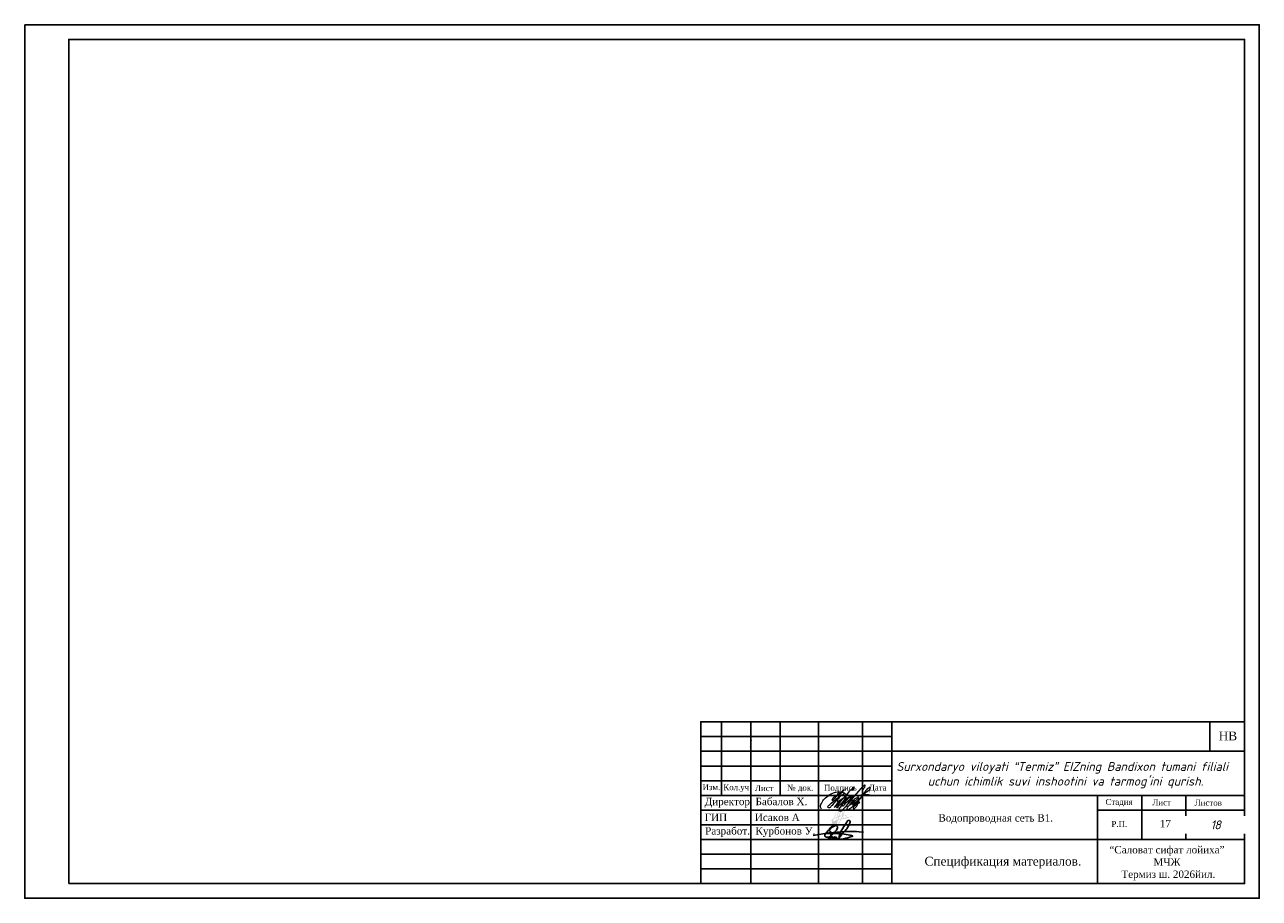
# Model space of a CAD drawing. Extents: x 0 to 361260, y 0 to 4201817.
# Tile 2 of 256: x 360150 to 360570, y 4193184 to 4193481. Entities that reach past the tile are written whole.
import ezdxf

# ---------------------------------------------------------------- set-up
doc = ezdxf.new("R2010")
doc.units = 0
doc.header["$LTSCALE"] = 0.5
doc.header["$MEASUREMENT"] = 0
doc.linetypes.add('CONTI', pattern=[0])
doc.linetypes.add('DASHED', pattern=[0.75, 0.5, -0.25])
for name, color, linetype in [('(0)', 7, 'Continuous'), ('(002) Рамка', 7, 'Continuous'), ('(007) Здания', 7, 'Continuous'), ('RAMKA', 250, 'CONTI'), ('SIT_L0', 250, 'CONTI'), ('Канализация 2', 7, 'Continuous'), ('Рамка', 7, 'Continuous')]:
    doc.layers.add(name, color=color, linetype=linetype)
doc.layers.add('Рабочий', color=7, linetype='DASHED', lineweight=9)
doc.styles.add('Arial', font='arial.ttf')
doc.styles.add('NSI4', font='times.ttf', dxfattribs={"height": 300})
doc.styles.add('style3', font='times.ttf', dxfattribs={"height": 2.5})
doc.styles.add('TIMES', font='times.ttf')
doc.styles.add('ГОСТ 3.5', font='isocpeur.ttf', dxfattribs={"oblique": 15, "height": 3})

msp = doc.modelspace()

# ---------------------------------------------------------------- hatches: boundary and pattern name
h = msp.add_hatch(color=256)
h.dxf.hatch_style = 1
h.paths.add_polyline_path([(360423.889, 4193208.352, 0.1262508), (360423.988, 4193207.83, 0.4193589), (360424.292, 4193207.765, 0.0278241), (360424.791, 4193208.274, 0.3725668), (360425.073, 4193208.213, 0.0744506), (360425.521, 4193208.733, 0.1762649), (360425.665, 4193208.586, 0.2381483), (360425.958, 4193208.68, 0.070359), (360427.028, 4193210.156), (360427.315, 4193210.771), (360427.964, 4193210.958), (360428.351, 4193211.05, 0.1285859), (360428.729, 4193211.011, 0.1100403), (360429.154, 4193211.154, 0.0952032), (360429.276, 4193211.27), (360429.78, 4193211.39), (360431.844, 4193212.056), (360429.731, 4193211.579), (360429.348, 4193211.488, 0.1570642), (360429.197, 4193211.894, 0.1098425), (360428.911, 4193212.201, 0.0941377), (360428.396, 4193212.371, 0.0581307), (360427.997, 4193212.353), (360428.387, 4193213.297), (360428.886, 4193214.835), (360429.108, 4193215.594, 0.0929271), (360429.145, 4193215.985, 0.7179445), (360428.854, 4193216.048, 0.0455168), (360427.838, 4193213.852, 0.0568013), (360427.553, 4193212.906, 0.0889927), (360427.563, 4193212.217), (360426.682, 4193211.906), (360427.204, 4193213.368, 0.1256115), (360427.515, 4193214.599, 0.028403), (360427.491, 4193214.829, 0.5525631), (360427.18, 4193214.918, 0.053921), (360426.958, 4193214.605, 0.0604641), (360426.233, 4193213.05), (360425.741, 4193211.567), (360424.907, 4193211.169), (360425.043, 4193211.514, 0.00753), (360425.269, 4193211.867), (360426.136, 4193213.251, 0.0638362), (360426.614, 4193214.421, 0.0703583), (360426.699, 4193215.2, 0.6062263), (360426.396, 4193215.335, 0.0763548), (360425.69, 4193213.959, 0.0488872), (360424.895, 4193211.644, -0.0171647), (360424.349, 4193210.875), (360424.187, 4193210.775), (360423.9, 4193210.574, 0.4383307), (360423.904, 4193210.257, 0.0958676), (360424.148, 4193210.16, 0.011487), (360424.296, 4193210.147, 0.018535), (360423.962, 4193209.12, 0.0144567)])
h.paths.add_polyline_path([(360426.012, 4193210.369), (360426.064, 4193210.523), (360426.08, 4193210.527, -0.0069687)], flags=16)
h.paths.add_polyline_path([(360423.963, 4193210.498), (360424.242, 4193210.693), (360424.412, 4193210.798, -0.011429), (360424.017, 4193210.304, -0.5668289)], flags=16)
h.paths.add_polyline_path([(360424.437, 4193210.239), (360424.726, 4193210.973), (360425.819, 4193211.495), (360425.72, 4193211.198), (360425.374, 4193210.358), (360425.344, 4193210.35, -0.0729591)], flags=16)
h.paths.add_polyline_path([(360424.417, 4193210.801, 0.0166532), (360424.952, 4193211.551), (360424.724, 4193210.972), (360424.599, 4193210.913)], flags=16)
h.paths.add_polyline_path([(360424.177, 4193210.353, 0.0158357), (360424.37, 4193210.338), (360424.376, 4193210.353, -0.1010979)], flags=16)
h.paths.add_polyline_path([(360424.579, 4193210.336), (360424.802, 4193210.903), (360425.655, 4193211.31), (360425.629, 4193211.231), (360425.304, 4193210.44, -0.0601848)], flags=0)
h.paths.add_polyline_path([(360424.951, 4193208.463, 0.0437798), (360425.579, 4193209.391), (360425.441, 4193208.985, -0.08725), (360424.992, 4193208.402, -1.2616524), (360424.947, 4193208.42, -0.0002215)], flags=16)
h.paths.add_polyline_path([(360425.538, 4193210.497), (360425.813, 4193211.163), (360425.899, 4193211.422), (360426.317, 4193211.57), (360425.991, 4193210.607)], flags=16)
h.paths.add_polyline_path([(360424.96, 4193211.568), (360425.006, 4193211.684, -0.0477082), (360425.782, 4193213.923, -0.0722291), (360426.425, 4193215.206, -0.9106759), (360426.601, 4193215.187, -0.0807738), (360426.485, 4193214.329, -0.0574093), (360426.051, 4193213.302), (360425.185, 4193211.92, -0.0075523)], flags=16)
h.paths.add_polyline_path([(360426.136, 4193210.441), (360426.343, 4193210.491), (360427.066, 4193210.699), (360426.853, 4193210.243, -0.0696064), (360425.827, 4193208.826, -0.199512), (360425.726, 4193208.778, -0.2918813), (360425.694, 4193208.887)], flags=16)
h.paths.add_polyline_path([(360425.241, 4193212.19, -0.0367022), (360425.872, 4193213.887, -0.072489), (360426.504, 4193215.151, 0.3316102), (360426.501, 4193215.268, -0.0888936), (360426.393, 4193214.356, -0.0573204), (360425.968, 4193213.351)], flags=0)
h.paths.add_polyline_path([(360426.597, 4193211.669), (360427.658, 4193212.044), (360427.394, 4193211.403), (360427.175, 4193210.934), (360426.238, 4193210.664)], flags=16)
h.paths.add_polyline_path([(360425.976, 4193211.657), (360426.419, 4193212.989, -0.0606541), (360427.126, 4193214.506, -0.0487256), (360427.302, 4193214.76, 0.2034911), (360427.324, 4193214.833, 0.3085655), (360427.316, 4193214.724, -0.1326643), (360427.06, 4193213.513), (360426.861, 4193212.987), (360426.951, 4193213.241), (360426.397, 4193211.805)], flags=16)
h.paths.add_polyline_path([(360427.424, 4193211.005), (360427.572, 4193211.325), (360427.733, 4193211.713, 0.0931386), (360428.116, 4193211.195), (360427.914, 4193211.147)], flags=16)
h.paths.add_polyline_path([(360428.376, 4193212.176, -0.0910522), (360428.808, 4193212.035, -0.1112488), (360429.036, 4193211.783, -0.1827008), (360429.153, 4193211.442), (360428.352, 4193211.251, -0.0378138), (360428.178, 4193211.408, 0.0684101), (360428.288, 4193211.303, -0.0969355), (360427.921, 4193211.773, -0.0483338), (360427.792, 4193212.102, -0.0973165)], flags=16)
h.paths.add_polyline_path([(360427.767, 4193212.982, -0.0503741), (360428.02, 4193213.781, -0.0428752), (360428.952, 4193215.824, -0.051462), (360428.92, 4193215.648), (360428.699, 4193214.892), (360428.203, 4193213.365), (360427.752, 4193212.271, -0.1024167)], flags=16)

# ---------------------------------------------------------------- linework, layer by layer
at = {"layer": '(0)', "ltscale": 2}
msp.add_lwpolyline([(360149.526, 4193480.986), (360569.526, 4193480.986), (360569.526, 4193183.986), (360149.526, 4193183.986)], close=True, dxfattribs=at)
at = {"layer": '(007) Здания'}
for p, q in [((360564.516, 4193243.985), (360379.517, 4193243.985)), ((360386.517, 4193243.954), (360386.517, 4193218.954)), ((360396.541, 4193243.985), (360396.541, 4193188.951)), ((360406.541, 4193243.954), (360406.541, 4193218.954)), ((360419.541, 4193243.985), (360419.541, 4193188.951)), ((360434.541, 4193243.985), (360434.541, 4193188.951)), ((360444.541, 4193243.985), (360444.541, 4193188.951)), ((360444.541, 4193238.954), (360379.517, 4193238.954)), ((360444.541, 4193233.954), (360379.517, 4193233.954)), ((360564.516, 4193233.954), (360444.541, 4193233.954)), ((360444.541, 4193228.954), (360379.517, 4193228.954)), ((360444.541, 4193223.954), (360379.517, 4193223.954)), ((360564.516, 4193218.954), (360379.517, 4193218.954)), ((360514.516, 4193218.954), (360514.516, 4193188.954)), ((360529.516, 4193218.954), (360529.516, 4193203.954)), ((360544.516, 4193218.954), (360544.516, 4193203.954)), ((360444.541, 4193213.954), (360379.517, 4193213.954)), ((360564.516, 4193213.954), (360514.516, 4193213.954)), ((360444.541, 4193208.954), (360379.517, 4193208.954)), ((360564.516, 4193203.954), (360379.517, 4193203.954)), ((360444.541, 4193198.954), (360379.517, 4193198.954)), ((360444.541, 4193193.954), (360379.517, 4193193.954))]:
    msp.add_line(p, q, dxfattribs=at)
msp.add_lwpolyline([(360564.516, 4193243.985), (360379.517, 4193243.985), (360379.517, 4193188.986), (360564.516, 4193188.986)], close=True, dxfattribs=at)
msp.add_lwpolyline([(360552.652, 4193243.985), (360552.652, 4193233.954)], dxfattribs=at)
at = {"color": 0, "ltscale": 100}
for points in [[(360422.014, 4193206.018), (360421.856, 4193205.78), (360421.725, 4193205.467), (360421.698, 4193205.194), (360421.817, 4193204.962), (360422.036, 4193204.795), (360422.245, 4193204.726), (360422.488, 4193204.714), (360422.7, 4193204.723), (360423.029, 4193204.786), (360423.341, 4193204.917), (360423.708, 4193205.149), (360424.155, 4193205.472), (360424.457, 4193205.756), (360425.21, 4193206.546), (360425.399, 4193206.763), (360425.643, 4193207.112), (360425.837, 4193207.431), (360425.98, 4193207.772), (360426.031, 4193207.968), (360426.021, 4193208.185), (360426.009, 4193208.309), (360425.985, 4193208.382), (360425.938, 4193208.445), (360425.84, 4193208.548), (360425.753, 4193208.61), (360425.631, 4193208.683), (360425.519, 4193208.709), (360425.296, 4193208.709), (360425.141, 4193208.651), (360424.763, 4193208.437), (360424.265, 4193208.117), (360423.723, 4193207.724), (360423.27, 4193207.347), (360422.784, 4193206.915), (360422.464, 4193206.609), (360422.014, 4193206.018), (360424.649, 4193206.045), (360425.211, 4193206.017), (360425.892, 4193205.997), (360426.39, 4193205.982), (360427.052, 4193205.959), (360427.761, 4193205.917), (360428.341, 4193205.82), (360428.943, 4193205.689), (360429.639, 4193205.571), (360430.295, 4193205.403), (360430.607, 4193205.343), (360430.793, 4193205.293), (360431.081, 4193205.205), (360431.157, 4193205.166), (360431.193, 4193205.149), (360431.213, 4193205.117), (360431.198, 4193205.093), (360431.118, 4193205.045), (360430.153, 4193204.753), (360429.498, 4193204.577), (360428.86, 4193204.389), (360428.116, 4193204.186), (360427.832, 4193204.129), (360427.642, 4193204.091), (360427.218, 4193204.084), (360426.978, 4193204.108), (360426.848, 4193204.167), (360426.716, 4193204.266), (360426.651, 4193204.354), (360426.577, 4193204.52), (360426.558, 4193204.753), (360426.561, 4193204.896), (360426.633, 4193205.158), (360426.746, 4193205.557), (360427.024, 4193206.264), (360427.325, 4193206.887), (360427.704, 4193207.55), (360428.196, 4193208.344), (360428.642, 4193208.981), (360429.011, 4193209.53), (360429.224, 4193209.913), (360429.439, 4193210.298), (360429.533, 4193210.417), (360429.683, 4193210.483), (360429.827, 4193210.496), (360429.976, 4193210.476), (360430.156, 4193210.385), (360430.249, 4193210.265), (360430.294, 4193210.105), (360430.287, 4193209.894), (360430.248, 4193209.663), (360430.133, 4193209.287), (360429.963, 4193208.905), (360429.771, 4193208.571), (360429.577, 4193208.235), (360429.396, 4193207.966), (360429.175, 4193207.637), (360428.933, 4193207.335), (360428.383, 4193206.66), (360427.901, 4193206.089), (360427.761, 4193205.917), (360427.394, 4193205.513), (360427.036, 4193205.087), (360426.399, 4193204.369), (360425.998, 4193203.916), (360425.949, 4193203.937), (360425.945, 4193204.102), (360425.885, 4193204.195), (360425.79, 4193204.238), (360425.645, 4193204.282), (360425.55, 4193204.355), (360425.589, 4193204.455), (360425.657, 4193204.571), (360425.799, 4193204.722), (360425.308, 4193204.511), (360425.216, 4193204.585), (360425.184, 4193204.621), (360425.433, 4193204.822), (360425.429, 4193204.853), (360425.41, 4193204.858), (360425.087, 4193204.548), (360424.987, 4193204.498), (360424.897, 4193204.468), (360424.833, 4193204.46), (360424.757, 4193204.465), (360424.694, 4193204.486), (360424.659, 4193204.522), (360424.653, 4193204.548), (360425.026, 4193204.851), (360425.025, 4193204.888), (360424.992, 4193204.9), (360424.587, 4193204.508), (360424.502, 4193204.455), (360424.368, 4193204.412), (360424.187, 4193204.397), (360424.077, 4193204.425), (360424.005, 4193204.485), (360423.986, 4193204.588), (360424.052, 4193204.719), (360424.15, 4193204.889), (360424.213, 4193204.942), (360424.254, 4193204.95), (360424.274, 4193204.938), (360424.272, 4193204.92), (360423.653, 4193204.657), (360423.439, 4193204.578), (360423.223, 4193204.518), (360423.07, 4193204.459), (360422.988, 4193204.427), (360422.952, 4193204.394), (360422.932, 4193204.344), (360422.933, 4193204.253), (360422.959, 4193204.193), (360423.012, 4193204.145), (360423.076, 4193204.107), (360423.147, 4193204.065), (360423.219, 4193204.066), (360423.3, 4193204.086), (360423.357, 4193204.128), (360423.418, 4193204.173), (360423.467, 4193204.245), (360423.517, 4193204.32), (360423.565, 4193204.414), (360423.596, 4193204.498), (360423.626, 4193204.578), (360423.644, 4193204.626), (360423.644, 4193204.654), (360423.666, 4193204.743), (360423.695, 4193204.907), (360423.747, 4193205.159), (360423.804, 4193205.443), (360423.917, 4193205.814), (360423.997, 4193206.038)], [(360425.141, 4193208.651), (360424.835, 4193208.597), (360424.569, 4193208.495), (360424.254, 4193208.357), (360424.009, 4193208.229), (360423.729, 4193208.082), (360423.539, 4193207.936), (360423.402, 4193207.81), (360423.329, 4193207.679), (360423.282, 4193207.564), (360423.265, 4193207.483), (360423.258, 4193207.336), (360423.259, 4193207.238), (360423.297, 4193207.105), (360423.367, 4193206.975), (360423.437, 4193206.858), (360423.526, 4193206.74), (360423.638, 4193206.624), (360423.828, 4193206.484)], [(360417.773, 4193205.38), (360423.129, 4193206.185), (360425.873, 4193206.504), (360427.662, 4193206.625), (360429.056, 4193206.693), (360430.578, 4193206.717), (360431.913, 4193206.719), (360432.499, 4193206.694), (360433.386, 4193206.624), (360434.843, 4193206.418)]]:
    msp.add_lwpolyline(points, dxfattribs=at)
at = {"color": 0, "linetype": 'Continuous', "lineweight": 0}
for points in [[(360420.602, 4193214.294), (360420.318, 4193214.782), (360420.545, 4193216.268), (360421.623, 4193217.834), (360423.245, 4193219.143), (360426.778, 4193220.217), (360428.016, 4193219.911), (360428.867, 4193219.275), (360428.844, 4193218.379), (360428.288, 4193217.414), (360426.926, 4193215.837), (360425.8, 4193214.758), (360426.202, 4193215.484), (360427.761, 4193217.73), (360428.734, 4193218.788), (360430.277, 4193220.476), (360431.205, 4193221.426), (360431.719, 4193221.9), (360430.903, 4193220.61)], [(360426.218, 4193219.82), (360424.457, 4193217.3), (360424.352, 4193217.222), (360424.867, 4193218.479), (360425.167, 4193218.591), (360427.958, 4193220.707), (360428.11, 4193220.832), (360426.701, 4193218.914), (360424.95, 4193216.483), (360423.905, 4193215.253), (360423.094, 4193214.724), (360422.725, 4193214.931), (360423.197, 4193215.689), (360425.637, 4193217.748), (360428.306, 4193219.629)], [(360426.866, 4193218.174), (360426.029, 4193217.55), (360425.871, 4193217.164), (360425.926, 4193216.974), (360426.487, 4193217.124), (360427.237, 4193217.582), (360425.049, 4193214.882), (360427.735, 4193217.898), (360428.501, 4193218.198), (360429.125, 4193218.269), (360428.872, 4193217.677), (360428.438, 4193217.077), (360427.119, 4193215.806), (360426.969, 4193215.877), (360427.15, 4193216.09), (360428.825, 4193217.803), (360430.051, 4193218.428), (360430.825, 4193218.657), (360430.754, 4193218.214), (360429.633, 4193217.038), (360428.456, 4193215.893), (360428.045, 4193215.435), (360427.76, 4193215.301), (360427.673, 4193215.609), (360428.953, 4193216.62), (360430.217, 4193217.078), (360431.296, 4193217.306), (360431.587, 4193217.157), (360431.208, 4193216.559), (360430.394, 4193215.943), (360430.345, 4193216.081), (360430.581, 4193216.465), (360431.9, 4193217.762), (360432.754, 4193218.175), (360433.122, 4193218.213), (360432.611, 4193217.609), (360431.754, 4193216.9), (360431.253, 4193216.29), (360431.1, 4193215.999), (360431.122, 4193215.9), (360431.6, 4193216.131), (360432.82, 4193217.104), (360436.449, 4193220.55), (360437.102, 4193221.334), (360437.058, 4193221.607), (360436.565, 4193221.475), (360435.448, 4193220.289), (360432.247, 4193216.252), (360431.297, 4193215.276), (360430.549, 4193214.59), (360429.811, 4193214.151), (360429.362, 4193214.09), (360429.31, 4193214.52), (360429.644, 4193215.144), (360430.453, 4193215.874), (360431.701, 4193216.507), (360432.809, 4193216.902), (360433.284, 4193216.849), (360433.469, 4193216.577), (360433.1, 4193216.173), (360431.833, 4193215.285), (360431.411, 4193214.863), (360431.323, 4193214.555), (360431.455, 4193214.476), (360432.203, 4193214.863), (360432.845, 4193215.707), (360433.188, 4193216.674), (360433.284, 4193217.078), (360433.188, 4193217.755), (360433.038, 4193218.387), (360433.152, 4193218.686), (360433.671, 4193219.038), (360435.228, 4193219.293), (360436.432, 4193219.231), (360437.189, 4193219.108)], [(360434.727, 4193220.931), (360435.275, 4193221.795), (360435.437, 4193222.484), (360434.957, 4193222.167), (360429.565, 4193216.046), (360428.003, 4193214.302), (360427.023, 4193213.586), (360426.611, 4193213.775), (360427.105, 4193215.017), (360428.555, 4193216.813), (360429.708, 4193217.965), (360430.595, 4193218.427), (360431.178, 4193218.601), (360430.822, 4193218.109), (360429.21, 4193216.699)]]:
    msp.add_spline(points, degree=3, dxfattribs=at)
at = {"layer": 'SIT_L0', "color": 250}
for p, q in [((360396.437, 4193235.31), (360396.567, 4193235.79)), ((360396.647, 4193237.68), (360396.507, 4193237.2))]:
    msp.add_line(p, q, dxfattribs=at)
at = {"layer": 'Рабочий', "color": 0, "linetype": 'ByBlock', "lineweight": 25, "ltscale": 0.166667}
msp.add_lwpolyline([(360164.526, 4193188.986), (360564.526, 4193188.986), (360564.526, 4193475.986), (360164.526, 4193475.986)], close=True, dxfattribs=at)

# ---------------------------------------------------------------- texts
at = {"layer": '(007) Здания'}
for s, insert, char_height, width, attachment_point, style in [('{\\fTimes New Roman|b0|i0|c204|p18;\\Q0;НВ} ', (360555.709, 4193240.672), 3, 6.28775, 1, 'ГОСТ 3.5'), ('Изм.', (360383.136, 4193221.732), 2, 10, 5, 'style3'), ('Кол.уч', (360391.587, 4193221.413), 2, 10, 5, 'style3'), ('{\\fTimes New Roman|b0|i0|c204|p18;Лист}', (360401.11, 4193221.413), 2, 10, 5, 'style3'), ('№ док.', (360413.365, 4193221.264), 2, 10, 5, 'style3'), ('{\\fTimes New Roman|b0|i0|c204|p18;Подпись}', (360427.017, 4193221.264), 2, 15, 5, 'style3'), ('{\\fTimes New Roman|b0|i0|c204|p18;Дата}', (360439.71, 4193221.264), 2, 10.38604, 5, 'style3'), ('Стадия', (360517.203, 4193217.75), 2, 9.74354, 1, 'style3'), ('Лист', (360533.139, 4193217.603), 2, 7.40245, 1, 'style3'), ('Листов', (360547.529, 4193217.487), 2, 10.45372, 1, 'style3'), ('{\\fTimes New Roman|b0|i0|c204|p18;Водопроводная сеть В1.}', (360479.856, 4193212.564), 2.5, 45.43142, 2, 'Arial'), ('Р.П.', (360519.226, 4193210.272), 2, 36.39, 1, 'style3')]:
    msp.add_mtext(s, dxfattribs=dict(at, insert=insert, char_height=char_height, width=width, attachment_point=attachment_point, style=style))
at = {"layer": '(007) Здания', "insert": (360535.683, 4193210.61), "char_height": 2.5, "attachment_point": 1, "style": 'style3'}
msp.add_mtext('17', dxfattribs=at)
at = {"layer": 'RAMKA', "color": 0, "linetype": 'ByBlock', "lineweight": 20, "insert": (360455.642, 4193198.105, -2933.499), "char_height": 3, "width": 54.23818, "attachment_point": 1}
msp.add_mtext('{\\fTimes New Roman|b0|i0|c204|p18;Спецификация материалов. }', dxfattribs=at)
at = {"layer": 'Канализация 2', "color": 0, "lineweight": 0, "char_height": 2.5, "attachment_point": 4, "style": 'NSI4'}
for s, insert, width in [(' {\\H0.4x; }Директор  Бабалов Х.', (360379.516, 4193216.486), 40.88773), (' {\\H0.4x; }ГИП          Исаков А', (360379.516, 4193211.486), 38.53508), ('Разработ.  Курбонов У.', (360381.013, 4193206.486), 39.40719)]:
    msp.add_mtext(s, dxfattribs=dict(at, insert=insert, width=width))
at = {"layer": 'Рамка', "color": 7, "linetype": 'Continuous', "lineweight": 9, "insert": (360538.107, 4193195.932), "char_height": 2.5, "width": 46.03876, "attachment_point": 5, "style": 'Arial'}
msp.add_mtext('{\\fTimes New Roman|b0|i0|c204|p18;\\C256;“Саловат сифат лойиха” MЧЖ\\P \\C7;Термиз ш. 2026йил.}', dxfattribs=at)

# ---------------------------------------------------------------- next in the draw order: texts
at = {"color": 0, "lineweight": 20, "insert": (360554.518, 4193208.954, -180.298), "char_height": 3, "width": 20, "attachment_point": 5, "style": 'TIMES', "bg_fill": 2}
msp.add_mtext('{\\fISOCPEUR|b0|i1|c204|p34;\\T0.85;18}', dxfattribs=at)

# ---------------------------------------------------------------- next in the draw order: texts
at = {"layer": '(002) Рамка', "insert": (360445.077, 4193230.297, -533.015), "char_height": 3, "width": 117.50921, "attachment_point": 1}
msp.add_mtext('\\pi0.9671;{\\fISOCPEUR|b0|i1|c204|p34;Surxondaryo viloyati “Termiz” EIZning Bandixon tumani filiali \\P\\pi11.64551;uchun ichimlik suvi inshootini va tarmog’ini qurish.}', dxfattribs=at)

doc.saveas('drawing.dxf')
